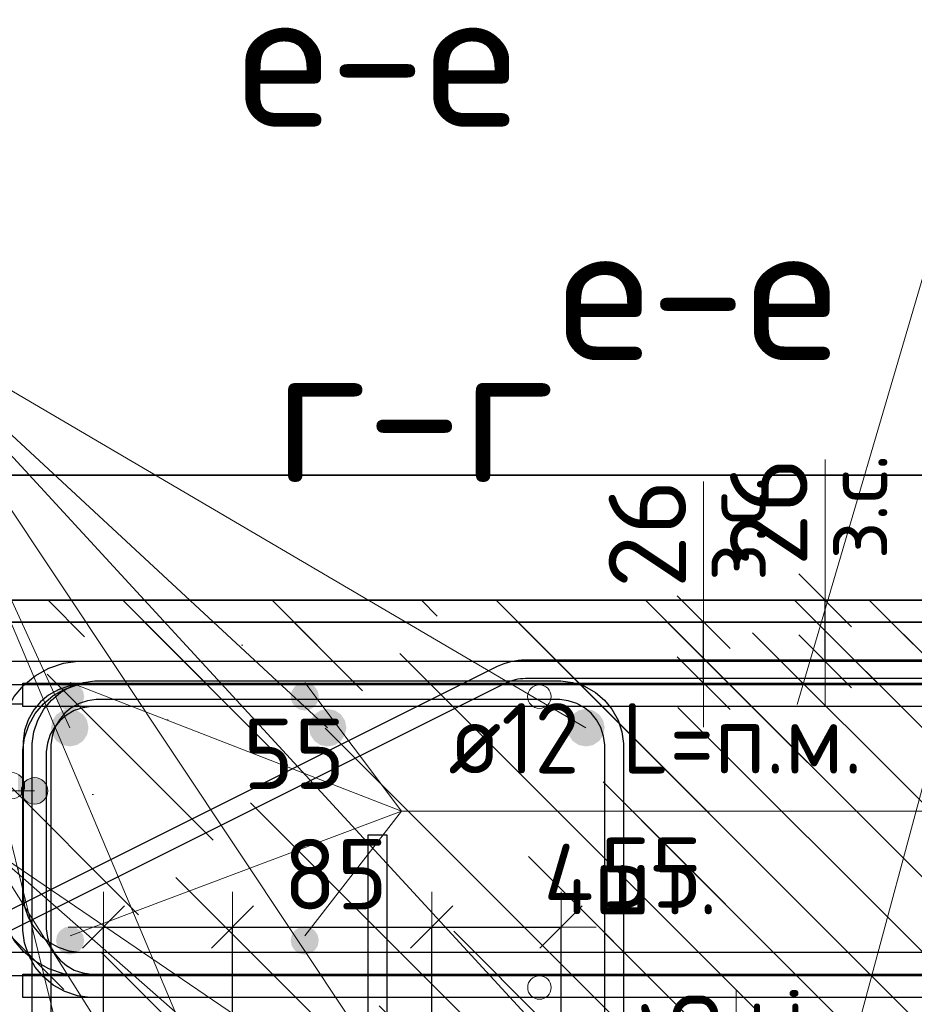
# Model space of a CAD drawing. Header units: metres. Extents: x -38 to 97, y -15 to 21.
# Tile 68 of 216: x 72.164 to 72.546, y 3.446 to 3.866. Entities that reach past the tile are written whole.
import ezdxf

# ---------------------------------------------------------------- set-up
doc = ezdxf.new("R2010")
doc.units = ezdxf.units.M
doc.header["$PDMODE"] = 65
for name, color, linetype, lineweight in [('XR$3$Арм. стержнями верхней зоны', 180, 'Continuous', 35), ('XR$3$Арм. стержнями нижней зоны', 180, 'Continuous', 35), ('XR$3$Арм.стержн. Арматура края', 96, 'Continuous', 35), ('XR$3$Арм.стержн. Доп. арматура', 180, 'Continuous', 35), ('XR$3$Размерная линия_ общее', 7, 'Continuous', 13), ('XR$4$Арм.стержн. Доп. арматура', 180, 'Continuous', 35), ('XR$4$ВК__отв в полу 1-2 эт', 220, 'Continuous', 25), ('XR$4$Размерная линия (1)', 7, 'Continuous', 13), ('XR$4$Размерная линия_ общее', 7, 'Continuous', 13), ('XR$6$Арм. стержнями верхней зоны', 180, 'Continuous', 35), ('XR$6$Арм. стержнями нижней зоны', 180, 'Continuous', 35), ('XR$6$Арм.стержн. Арматура края', 96, 'Continuous', 35), ('XR$6$Арм.стержн. Хомут', 240, 'Continuous', 35), ('XR$6$Арм.стержн.горизонт. 1', 180, 'Continuous', 35), ('XR$6$ВК__отв в полу 1-2 эт', 220, 'Continuous', 25), ('XR$6$Размерная линия (1)', 7, 'Continuous', 13), ('XR$6$Размерная линия_ общее', 7, 'Continuous', 13)]:
    doc.layers.add(name, color=color, linetype=linetype, lineweight=lineweight)
doc.styles.add('ISOCPEUR', font='txt')
doc.dimstyles.new('DIMSTYLE_11', dxfattribs={"dimtxt": 0.033, "dimasz": 0.0375, "dimexe": 0, "dimexo": 0, "dimgap": 0.0165, "dimtad": 2, "dimdec": 0, "dimlfac": 1000, "dimrnd": 1, "dimzin": 12, "dimdsep": 46, "dimtxsty": 'ISOCPEUR', "dimblk1": 'ALL_ML_STRICH', "dimblk2": 'ALL_ML_STRICH', "dimsah": 1, "dimcen": 0, "dimclrd": 7, "dimclre": 256, "dimclrt": 7, "dimadec": 0, "dimazin": 0, "dimtfac": 1, "dimtdec": 0, "dimtix": 1, "dimtmove": 2, "dimatfit": 3, "dimfxl": 0, "dimtvp": 1.2, "dimtzin": 0, "dimlwd": 0, "dimlwe": -3, "dimarcsym": 0})
doc.dimstyles.new('DIMSTYLE_14', dxfattribs={"dimtxt": 0.03, "dimasz": 0.03, "dimexe": 0, "dimexo": 0, "dimgap": 0.015, "dimtad": 2, "dimdec": 0, "dimlfac": 1000, "dimrnd": 1, "dimzin": 12, "dimdsep": 46, "dimtxsty": 'ISOCPEUR', "dimblk1": 'ALL_ML_STRICH', "dimblk2": 'ALL_ML_STRICH', "dimsah": 1, "dimcen": 0, "dimclrd": 7, "dimclre": 256, "dimclrt": 7, "dimadec": 0, "dimazin": 0, "dimtfac": 1, "dimtdec": 0, "dimtix": 1, "dimtmove": 2, "dimatfit": 3, "dimfxl": 0, "dimtvp": 1.2, "dimtzin": 0, "dimlwd": 0, "dimlwe": -3, "dimarcsym": 0})
doc.dimstyles.new('DIMSTYLE_23', dxfattribs={"dimtxt": 0.03, "dimasz": 0.03, "dimexe": 0, "dimexo": 0, "dimgap": 0.015, "dimtad": 2, "dimdec": 0, "dimlfac": 1000, "dimrnd": 5, "dimzin": 12, "dimdsep": 46, "dimtxsty": 'ISOCPEUR', "dimblk1": 'ALL_ML_STRICH', "dimblk2": 'ALL_ML_STRICH', "dimsah": 1, "dimcen": 0, "dimclrd": 7, "dimclre": 256, "dimclrt": 7, "dimadec": 0, "dimazin": 0, "dimtfac": 1, "dimtdec": 0, "dimtix": 1, "dimtmove": 2, "dimatfit": 3, "dimfxl": 0, "dimtvp": 1.2, "dimtzin": 0, "dimlwd": 0, "dimlwe": -3, "dimarcsym": 0})
doc.dimstyles.new('DIMSTYLE_24', dxfattribs={"dimtxt": 0.03, "dimasz": 0.03, "dimexe": 0, "dimexo": 0, "dimgap": 0.015, "dimtad": 2, "dimdec": 0, "dimlfac": 1000, "dimrnd": 5, "dimzin": 12, "dimdsep": 46, "dimtxsty": 'ISOCPEUR', "dimblk1": 'ALL_ML_STRICH', "dimblk2": 'ALL_ML_STRICH', "dimsah": 1, "dimcen": 0, "dimclrd": 7, "dimclre": 256, "dimclrt": 7, "dimadec": 0, "dimazin": 0, "dimtfac": 1, "dimtdec": 0, "dimtix": 1, "dimtmove": 2, "dimatfit": 3, "dimfxl": 0, "dimtzin": 0, "dimlwd": 0, "dimlwe": -3, "dimarcsym": 0})
pattern_1 = [(135, (0, 0), (-0.031819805, -0.031819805), [0.4, -0.05, 0, -0.05]), (135, (-0.01591, -0.01591), (-0.031819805, -0.031819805), [0.8, -0.1, 0.1, -0.1])]

# ---------------------------------------------------------------- blocks, each defined once
blk = doc.blocks.new('ALL_ML_STRICH')
at = {"color": 0, "linetype": 'ByBlock', "lineweight": -2}
for p, q in [((0, -0.5), (0, 0.5)), ((-0.3, -0.3), (0.3, 0.3)), ((-1, 0), (0.5, 0))]:
    blk.add_line(p, q, dxfattribs=at)
blk = doc.blocks.new('*D164')
at = {"layer": 'DEFPOINTS', "color": 7, "linetype": 'Continuous', "lineweight": 13, "transparency": 33554687}
for p in [(72.4677, 3.61831), (72.4677, 3.59231), (72.50769, 3.59231)]:
    blk.add_point(p, dxfattribs=at)
at = {"layer": 'XR$3$Размерная линия_ общее', "color": 253, "linetype": 'Continuous', "lineweight": -2, "true_color": 0xa0a0a0, "transparency": 33554687}
for p, q in [((72.4877, 3.61831), (72.50769, 3.61831)), ((72.4877, 3.59231), (72.50769, 3.59231))]:
    blk.add_line(p, q, dxfattribs=at)
at = {"layer": 'XR$3$Размерная линия_ общее', "color": 7, "linetype": 'Continuous', "lineweight": -2, "transparency": 33554687}
blk.add_line((72.50769, 3.59231), (72.50769, 3.61831), dxfattribs=at)
at = {"layer": 'XR$3$Размерная линия_ общее', "color": 7, "linetype": 'Continuous', "lineweight": 13, "transparency": 33554687, "xscale": 0.0375, "yscale": 0.0375, "zscale": 0.0375}
for p, rotation in [((72.50769, 3.61831), 90), ((72.50769, 3.59231), 270)]:
    blk.add_blockref('ALL_ML_STRICH', p, dxfattribs=dict(at, rotation=rotation))
at = {"layer": 'XR$3$Размерная линия_ общее', "color": 7, "linetype": 'Continuous', "lineweight": 13, "transparency": 33554687, "insert": (72.50722, 3.63567), "char_height": 0.027, "width": 0.00135, "attachment_point": 1, "rotation": 90, "line_spacing_factor": 0.60241, "style": 'ISOCPEUR'}
blk.add_mtext('з.с.', dxfattribs=at)
at = {"layer": 'XR$3$Размерная линия_ общее', "color": 7, "linetype": 'Continuous', "lineweight": 13, "transparency": 33554687, "insert": (72.48369, 3.65603), "char_height": 0.033, "width": 0.066, "attachment_point": 5, "rotation": 90, "style": 'ISOCPEUR'}
blk.add_mtext('\\A1;{26}', dxfattribs=at)
blk = doc.blocks.new('*D338')
at = {"layer": 'DEFPOINTS', "color": 7, "linetype": 'Continuous', "lineweight": 13, "transparency": 33554687}
for p in [(72.20014, 3.47904), (72.20014, 3.39197), (72.25514, 3.35697)]:
    blk.add_point(p, dxfattribs=at)
at = {"layer": 'XR$4$Размерная линия (1)', "color": 9, "linetype": 'Continuous', "lineweight": -2, "true_color": 0xc7c7c7, "transparency": 33554687}
for p, q in [((72.20014, 3.41197), (72.20014, 3.47904)), ((72.25514, 3.37697), (72.25514, 3.47904))]:
    blk.add_line(p, q, dxfattribs=at)
at = {"layer": 'XR$4$Размерная линия (1)', "color": 7, "linetype": 'Continuous', "lineweight": -2, "transparency": 33554687}
blk.add_line((72.20014, 3.47904), (72.25514, 3.47904), dxfattribs=at)
at = {"layer": 'XR$4$Размерная линия (1)', "color": 7, "linetype": 'Continuous', "lineweight": 13, "transparency": 33554687, "xscale": 0.03, "yscale": 0.03, "zscale": 0.03, "rotation": 180}
blk.add_blockref('ALL_ML_STRICH', (72.20014, 3.47904), dxfattribs=at)
at = {"layer": 'XR$4$Размерная линия (1)', "color": 7, "linetype": 'Continuous', "lineweight": 13, "transparency": 33554687, "xscale": 0.03, "yscale": 0.03, "zscale": 0.03}
blk.add_blockref('ALL_ML_STRICH', (72.25514, 3.47904), dxfattribs=at)
at = {"layer": 'XR$4$Размерная линия (1)', "color": 7, "linetype": 'Continuous', "lineweight": 13, "transparency": 33554687, "insert": (72.28141, 3.55291), "char_height": 0.03, "width": 0.06, "attachment_point": 5, "style": 'ISOCPEUR'}
blk.add_mtext('\\A1;{55}', dxfattribs=at)
blk = doc.blocks.new('*D339')
at = {"layer": 'DEFPOINTS', "color": 7, "linetype": 'Continuous', "lineweight": 13, "transparency": 33554687}
for p in [(72.25514, 3.47904), (72.25514, 3.35697), (72.34006, 3.35697)]:
    blk.add_point(p, dxfattribs=at)
at = {"layer": 'XR$4$Размерная линия (1)', "color": 9, "linetype": 'Continuous', "lineweight": -2, "true_color": 0xc7c7c7, "transparency": 33554687}
for p, q in [((72.25514, 3.37697), (72.25514, 3.47904)), ((72.34006, 3.37697), (72.34006, 3.47904))]:
    blk.add_line(p, q, dxfattribs=at)
at = {"layer": 'XR$4$Размерная линия (1)', "color": 7, "linetype": 'Continuous', "lineweight": -2, "transparency": 33554687}
blk.add_line((72.25514, 3.47904), (72.34006, 3.47904), dxfattribs=at)
at = {"layer": 'XR$4$Размерная линия (1)', "color": 7, "linetype": 'Continuous', "lineweight": 13, "transparency": 33554687, "xscale": 0.03, "yscale": 0.03, "zscale": 0.03, "rotation": 180}
blk.add_blockref('ALL_ML_STRICH', (72.25514, 3.47904), dxfattribs=at)
at = {"layer": 'XR$4$Размерная линия (1)', "color": 7, "linetype": 'Continuous', "lineweight": 13, "transparency": 33554687, "xscale": 0.03, "yscale": 0.03, "zscale": 0.03}
blk.add_blockref('ALL_ML_STRICH', (72.34006, 3.47904), dxfattribs=at)
at = {"layer": 'XR$4$Размерная линия (1)', "color": 7, "linetype": 'Continuous', "lineweight": 13, "transparency": 33554687, "insert": (72.2991, 3.50154), "char_height": 0.03, "width": 0.06, "attachment_point": 5, "style": 'ISOCPEUR'}
blk.add_mtext('\\A1;{85}', dxfattribs=at)
blk = doc.blocks.new('*D340')
at = {"layer": 'DEFPOINTS', "color": 7, "linetype": 'Continuous', "lineweight": 13, "transparency": 33554687}
for p in [(72.34006, 3.47904), (72.34006, 3.35697), (72.39514, 3.35697)]:
    blk.add_point(p, dxfattribs=at)
at = {"layer": 'XR$4$Размерная линия (1)', "color": 9, "linetype": 'Continuous', "lineweight": -2, "true_color": 0xc7c7c7, "transparency": 33554687}
for p, q in [((72.34006, 3.37697), (72.34006, 3.47904)), ((72.39514, 3.37697), (72.39514, 3.47904))]:
    blk.add_line(p, q, dxfattribs=at)
at = {"layer": 'XR$4$Размерная линия (1)', "color": 7, "linetype": 'Continuous', "lineweight": -2, "transparency": 33554687}
blk.add_line((72.34006, 3.47904), (72.39514, 3.47904), dxfattribs=at)
at = {"layer": 'XR$4$Размерная линия (1)', "color": 7, "linetype": 'Continuous', "lineweight": 13, "transparency": 33554687, "xscale": 0.03, "yscale": 0.03, "zscale": 0.03, "rotation": 180}
blk.add_blockref('ALL_ML_STRICH', (72.34006, 3.47904), dxfattribs=at)
at = {"layer": 'XR$4$Размерная линия (1)', "color": 7, "linetype": 'Continuous', "lineweight": 13, "transparency": 33554687, "xscale": 0.03, "yscale": 0.03, "zscale": 0.03}
blk.add_blockref('ALL_ML_STRICH', (72.39514, 3.47904), dxfattribs=at)
at = {"layer": 'XR$4$Размерная линия (1)', "color": 7, "linetype": 'Continuous', "lineweight": 13, "transparency": 33554687, "insert": (72.43366, 3.50224), "char_height": 0.03, "width": 0.06, "attachment_point": 5, "style": 'ISOCPEUR'}
blk.add_mtext('\\A1;{55}', dxfattribs=at)
blk = doc.blocks.new('*D504')
at = {"layer": 'DEFPOINTS', "color": 7, "linetype": 'Continuous', "lineweight": 13, "transparency": 33554687}
for p in [(72.42983, 3.39197), (72.42983, 3.36597), (72.46982, 3.36597)]:
    blk.add_point(p, dxfattribs=at)
at = {"layer": 'XR$4$Размерная линия_ общее', "color": 253, "linetype": 'Continuous', "lineweight": -2, "true_color": 0xa0a0a0, "transparency": 33554687}
for p, q in [((72.44983, 3.39197), (72.46982, 3.39197)), ((72.44983, 3.36597), (72.46982, 3.36597))]:
    blk.add_line(p, q, dxfattribs=at)
at = {"layer": 'XR$4$Размерная линия_ общее', "color": 7, "linetype": 'Continuous', "lineweight": -2, "transparency": 33554687}
blk.add_line((72.46982, 3.36597), (72.46982, 3.39197), dxfattribs=at)
at = {"layer": 'XR$4$Размерная линия_ общее', "color": 7, "linetype": 'Continuous', "lineweight": 13, "transparency": 33554687, "xscale": 0.0375, "yscale": 0.0375, "zscale": 0.0375}
for p, rotation in [((72.46982, 3.39197), 90), ((72.46982, 3.36597), 270)]:
    blk.add_blockref('ALL_ML_STRICH', p, dxfattribs=dict(at, rotation=rotation))
at = {"layer": 'XR$4$Размерная линия_ общее', "color": 7, "linetype": 'Continuous', "lineweight": 13, "transparency": 33554687, "insert": (72.46936, 3.40933), "char_height": 0.027, "width": 0.00135, "attachment_point": 1, "rotation": 90, "line_spacing_factor": 0.60241, "style": 'ISOCPEUR'}
blk.add_mtext('з.с.', dxfattribs=at)
at = {"layer": 'XR$4$Размерная линия_ общее', "color": 7, "linetype": 'Continuous', "lineweight": 13, "transparency": 33554687, "insert": (72.44582, 3.4297), "char_height": 0.033, "width": 0.066, "attachment_point": 5, "rotation": 90, "style": 'ISOCPEUR'}
blk.add_mtext('\\A1;{26}', dxfattribs=at)
blk = doc.blocks.new('*D571')
at = {"layer": 'DEFPOINTS', "color": 7, "linetype": 'Continuous', "lineweight": 13, "transparency": 33554687}
for p in [(72.20014, 3.39197), (72.15483, 3.34697), (72.2401, 3.34697)]:
    blk.add_point(p, dxfattribs=at)
at = {"layer": 'XR$4$Размерная линия (1)', "color": 9, "linetype": 'Continuous', "lineweight": -2, "true_color": 0xc7c7c7, "transparency": 33554687}
for p, q in [((72.18014, 3.39197), (72.15483, 3.39197)), ((72.2201, 3.34697), (72.15483, 3.34697))]:
    blk.add_line(p, q, dxfattribs=at)
at = {"layer": 'XR$4$Размерная линия (1)', "color": 7, "linetype": 'Continuous', "lineweight": -2, "transparency": 33554687}
blk.add_line((72.15483, 3.34697), (72.15483, 3.39197), dxfattribs=at)
at = {"layer": 'XR$4$Размерная линия (1)', "color": 7, "linetype": 'Continuous', "lineweight": 13, "transparency": 33554687, "xscale": 0.03, "yscale": 0.03, "zscale": 0.03}
for p, rotation in [((72.15483, 3.39197), 90), ((72.15483, 3.34697), 270)]:
    blk.add_blockref('ALL_ML_STRICH', p, dxfattribs=dict(at, rotation=rotation))
at = {"layer": 'XR$4$Размерная линия (1)', "color": 7, "linetype": 'Continuous', "lineweight": 13, "transparency": 33554687, "insert": (72.13243, 3.43426), "char_height": 0.03, "width": 0.06, "attachment_point": 5, "rotation": 90, "style": 'ISOCPEUR'}
blk.add_mtext('\\A1;{45}', dxfattribs=at)
blk = doc.blocks.new('*D987')
at = {"layer": 'DEFPOINTS', "color": 7, "linetype": 'Continuous', "lineweight": 13, "transparency": 33554687}
for p in [(72.41595, 3.609), (72.41595, 3.583), (72.45594, 3.583)]:
    blk.add_point(p, dxfattribs=at)
at = {"layer": 'XR$6$Размерная линия_ общее', "color": 253, "linetype": 'Continuous', "lineweight": -2, "true_color": 0xa0a0a0, "transparency": 33554687}
for p, q in [((72.43595, 3.609), (72.45594, 3.609)), ((72.43595, 3.583), (72.45594, 3.583))]:
    blk.add_line(p, q, dxfattribs=at)
at = {"layer": 'XR$6$Размерная линия_ общее', "color": 7, "linetype": 'Continuous', "lineweight": -2, "transparency": 33554687}
blk.add_line((72.45594, 3.583), (72.45594, 3.609), dxfattribs=at)
at = {"layer": 'XR$6$Размерная линия_ общее', "color": 7, "linetype": 'Continuous', "lineweight": 13, "transparency": 33554687, "xscale": 0.0375, "yscale": 0.0375, "zscale": 0.0375}
for p, rotation in [((72.45594, 3.609), 90), ((72.45594, 3.583), 270)]:
    blk.add_blockref('ALL_ML_STRICH', p, dxfattribs=dict(at, rotation=rotation))
at = {"layer": 'XR$6$Размерная линия_ общее', "color": 7, "linetype": 'Continuous', "lineweight": 13, "transparency": 33554687, "insert": (72.45547, 3.62636), "char_height": 0.027, "width": 0.00135, "attachment_point": 1, "rotation": 90, "line_spacing_factor": 0.60241, "style": 'ISOCPEUR'}
blk.add_mtext('з.с.', dxfattribs=at)
at = {"layer": 'XR$6$Размерная линия_ общее', "color": 7, "linetype": 'Continuous', "lineweight": 13, "transparency": 33554687, "insert": (72.43194, 3.64672), "char_height": 0.033, "width": 0.066, "attachment_point": 5, "rotation": 90, "style": 'ISOCPEUR'}
blk.add_mtext('\\A1;{26}', dxfattribs=at)
blk = doc.blocks.new('*D1000')
at = {"layer": 'DEFPOINTS', "color": 7, "linetype": 'Continuous', "lineweight": 13, "transparency": 33554687}
for p in [(72.18569, 3.574), (72.09793, 3.414), (72.18565, 3.414)]:
    blk.add_point(p, dxfattribs=at)
at = {"layer": 'XR$6$Размерная линия (1)', "color": 9, "linetype": 'Continuous', "lineweight": -2, "true_color": 0xc7c7c7, "transparency": 33554687}
for p, q in [((72.16569, 3.574), (72.09793, 3.574)), ((72.16565, 3.414), (72.09793, 3.414))]:
    blk.add_line(p, q, dxfattribs=at)
at = {"layer": 'XR$6$Размерная линия (1)', "color": 7, "linetype": 'Continuous', "lineweight": -2, "transparency": 33554687}
blk.add_line((72.09793, 3.414), (72.09793, 3.574), dxfattribs=at)
at = {"layer": 'XR$6$Размерная линия (1)', "color": 7, "linetype": 'Continuous', "lineweight": 13, "transparency": 33554687, "xscale": 0.03, "yscale": 0.03, "zscale": 0.03}
for p, rotation in [((72.09793, 3.574), 90), ((72.09793, 3.414), 270)]:
    blk.add_blockref('ALL_ML_STRICH', p, dxfattribs=dict(at, rotation=rotation))
at = {"layer": 'XR$6$Размерная линия (1)', "color": 7, "linetype": 'Continuous', "lineweight": 13, "transparency": 33554687, "insert": (72.07543, 3.4985), "char_height": 0.03, "width": 0.09, "attachment_point": 5, "rotation": 90, "style": 'ISOCPEUR'}
blk.add_mtext('\\A1;{160}', dxfattribs=at)
blk = doc.blocks.new('*D1001')
at = {"layer": 'DEFPOINTS', "color": 7, "linetype": 'Continuous', "lineweight": 13, "transparency": 33554687}
for p in [(72.14573, 3.609), (72.09793, 3.574), (72.18569, 3.574)]:
    blk.add_point(p, dxfattribs=at)
at = {"layer": 'XR$6$Размерная линия (1)', "color": 9, "linetype": 'Continuous', "lineweight": -2, "true_color": 0xc7c7c7, "transparency": 33554687}
for p, q in [((72.12573, 3.609), (72.09793, 3.609)), ((72.16569, 3.574), (72.09793, 3.574))]:
    blk.add_line(p, q, dxfattribs=at)
at = {"layer": 'XR$6$Размерная линия (1)', "color": 7, "linetype": 'Continuous', "lineweight": -2, "transparency": 33554687}
blk.add_line((72.09793, 3.574), (72.09793, 3.609), dxfattribs=at)
at = {"layer": 'XR$6$Размерная линия (1)', "color": 7, "linetype": 'Continuous', "lineweight": 13, "transparency": 33554687, "xscale": 0.03, "yscale": 0.03, "zscale": 0.03}
for p, rotation in [((72.09793, 3.609), 90), ((72.09793, 3.574), 270)]:
    blk.add_blockref('ALL_ML_STRICH', p, dxfattribs=dict(at, rotation=rotation))
at = {"layer": 'XR$6$Размерная линия (1)', "color": 7, "linetype": 'Continuous', "lineweight": 13, "transparency": 33554687, "insert": (72.07519, 3.64473), "char_height": 0.03, "width": 0.06, "attachment_point": 5, "rotation": 90, "style": 'ISOCPEUR'}
blk.add_mtext('\\A1;{35}', dxfattribs=at)

msp = doc.modelspace()

# ---------------------------------------------------------------- hatches: boundary and pattern name
at = {"linetype": 'Continuous', "lineweight": 13, "transparency": 33554687}
h = msp.add_hatch(dxfattribs=at)
h.set_pattern_fill('__________540', scale=0.015, style=0, pattern_type=2)
h.set_pattern_definition(pattern_1)
h.paths.add_polyline_path([(72.34592, 3.61831), (72.12592, 3.61831), (72.12592, 3.49831), (72.04592, 3.45831), (72.04592, 3.25831), (72.34592, 3.25831)], flags=0)
at = {"linetype": 'Continuous', "lineweight": 25, "transparency": 33554687}
h = msp.add_hatch(dxfattribs=at)
h.set_pattern_fill('__________540', scale=0.015, style=0, pattern_type=2)
h.set_pattern_definition(pattern_1)
h.paths.add_polyline_path([(72.34592, 3.61831), (72.34592, 3.41831), (72.71957, 3.41831), (72.71957, 3.61831)], flags=0)
at = {"linetype": 'Continuous', "lineweight": 13, "transparency": 33554687}
h = msp.add_hatch(dxfattribs=at)
h.set_pattern_fill('__________540', scale=0.015, style=0, pattern_type=2)
h.set_pattern_definition(pattern_1)
h.paths.add_polyline_path([(72.44581, 3.609), (72.14581, 3.609), (72.14581, 3.249), (72.44581, 3.249)], flags=0)
h = msp.add_hatch(dxfattribs=at)
h.set_pattern_fill('__________540', scale=0.015, style=0, pattern_type=2)
h.set_pattern_definition(pattern_1)
h.paths.add_polyline_path([(72.44581, 3.609), (72.44581, 3.409), (72.62641, 3.409), (72.62641, 3.609)], flags=0)
at = {"layer": 'XR$3$Арм.стержн. Арматура края', "linetype": 'Continuous', "lineweight": 13, "transparency": 33554687}
for points in [[(72.16373, 3.54413), (72.16373, 3.53445), (72.16575, 3.53648)], [(72.16373, 3.54413), (72.16575, 3.53648), (72.16575, 3.5421)], [(72.16575, 3.5421), (72.16575, 3.53648), (72.16654, 3.53929)]]:
    msp.add_hatch(color=7, dxfattribs=at).paths.add_polyline_path(points)
at = {"layer": 'XR$3$Арм.стержн. Доп. арматура', "linetype": 'Continuous', "lineweight": 50, "transparency": 33554687}
for points in [[(72.19192, 3.57731), (72.19146, 3.5796), (72.19016, 3.58155), (72.18821, 3.58285), (72.18592, 3.58331), (72.18362, 3.58285), (72.18167, 3.58155), (72.18037, 3.5796), (72.17992, 3.57731), (72.18037, 3.57501), (72.18167, 3.57306), (72.18362, 3.57176), (72.18592, 3.57131), (72.18821, 3.57176), (72.19016, 3.57306), (72.19146, 3.57501)], [(72.29192, 3.57731), (72.29146, 3.5796), (72.29016, 3.58155), (72.28821, 3.58285), (72.28592, 3.58331), (72.28362, 3.58285), (72.28167, 3.58155), (72.28037, 3.5796), (72.27992, 3.57731), (72.28037, 3.57501), (72.28167, 3.57306), (72.28362, 3.57176), (72.28592, 3.57131), (72.28821, 3.57176), (72.29016, 3.57306), (72.29146, 3.57501)], [(72.19192, 3.47331), (72.19146, 3.4756), (72.19016, 3.47755), (72.18821, 3.47885), (72.18592, 3.47931), (72.18362, 3.47885), (72.18167, 3.47755), (72.18037, 3.4756), (72.17992, 3.47331), (72.18037, 3.47101), (72.18167, 3.46906), (72.18362, 3.46776), (72.18592, 3.46731), (72.18821, 3.46776), (72.19016, 3.46906), (72.19146, 3.47101)], [(72.29192, 3.47331), (72.29146, 3.4756), (72.29016, 3.47755), (72.28821, 3.47885), (72.28592, 3.47931), (72.28362, 3.47885), (72.28167, 3.47755), (72.28037, 3.4756), (72.27992, 3.47331), (72.28037, 3.47101), (72.28167, 3.46906), (72.28362, 3.46776), (72.28592, 3.46731), (72.28821, 3.46776), (72.29016, 3.46906), (72.29146, 3.47101)]]:
    msp.add_hatch(color=34, dxfattribs=at).paths.add_polyline_path(points)
at = {"layer": 'XR$6$Арм.стержн. Арматура края', "linetype": 'Continuous', "lineweight": 13, "transparency": 33554687}
for points in [[(72.16796, 3.54192), (72.17077, 3.53145), (72.17077, 3.5427)], [(72.17077, 3.5427), (72.17077, 3.53145), (72.17358, 3.53224)], [(72.17077, 3.5427), (72.17358, 3.53224), (72.17358, 3.54192)], [(72.16593, 3.53427), (72.16593, 3.53989), (72.16514, 3.53708)], [(72.16593, 3.53989), (72.16796, 3.53224), (72.16796, 3.54192)], [(72.16593, 3.53989), (72.16593, 3.53427), (72.16796, 3.53224)], [(72.16796, 3.54192), (72.16796, 3.53224), (72.17077, 3.53145)], [(72.17358, 3.54192), (72.17358, 3.53224), (72.17561, 3.53427)], [(72.17358, 3.54192), (72.17561, 3.53427), (72.17561, 3.53989)], [(72.17561, 3.53989), (72.17561, 3.53427), (72.17639, 3.53708)]]:
    msp.add_hatch(color=7, dxfattribs=at).paths.add_polyline_path(points)
at = {"layer": 'XR$6$Арм.стержн.горизонт. 1', "linetype": 'Continuous', "lineweight": 50, "transparency": 33554687}
for points in [[(72.19377, 3.564), (72.19316, 3.56706), (72.19142, 3.56966), (72.18883, 3.57139), (72.18577, 3.572), (72.18271, 3.57139), (72.18011, 3.56966), (72.17838, 3.56706), (72.17777, 3.564), (72.17838, 3.56094), (72.18011, 3.55834), (72.18271, 3.55661), (72.18577, 3.556), (72.18883, 3.55661), (72.19142, 3.55834), (72.19316, 3.56094)], [(72.30369, 3.564), (72.30308, 3.56706), (72.30135, 3.56966), (72.29875, 3.57139), (72.29569, 3.572), (72.29263, 3.57139), (72.29003, 3.56966), (72.2883, 3.56706), (72.28769, 3.564), (72.2883, 3.56094), (72.29003, 3.55834), (72.29263, 3.55661), (72.29569, 3.556), (72.29875, 3.55661), (72.30135, 3.55834), (72.30308, 3.56094)], [(72.41377, 3.564), (72.41316, 3.56706), (72.41142, 3.56966), (72.40883, 3.57139), (72.40577, 3.572), (72.40271, 3.57139), (72.40011, 3.56966), (72.39838, 3.56706), (72.39777, 3.564), (72.39838, 3.56094), (72.40011, 3.55834), (72.40271, 3.55661), (72.40577, 3.556), (72.40883, 3.55661), (72.41142, 3.55834), (72.41316, 3.56094)]]:
    msp.add_hatch(color=7, dxfattribs=at).paths.add_polyline_path(points)

# ---------------------------------------------------------------- linework, layer by layer
at = {"color": 7, "linetype": 'Continuous', "lineweight": 13, "transparency": 33554687}
for p, q in [((72.50769, 3.61831), (72.50769, 3.67831)), ((72.45594, 3.609), (72.45594, 3.669)), ((72.46982, 3.39197), (72.46982, 3.45197))]:
    msp.add_line(p, q, dxfattribs=at)
at = {"color": 7, "linetype": 'Continuous', "lineweight": 35, "transparency": 33554687}
for p, q in [((67.91979, 3.67171), (86.41979, 3.67171)), ((72.34592, 3.61831), (72.12592, 3.61831)), ((72.71957, 3.61831), (72.34592, 3.61831)), ((72.44581, 3.609), (72.14581, 3.609)), ((72.62641, 3.609), (72.44581, 3.609))]:
    msp.add_line(p, q, dxfattribs=at)
at = {"color": 7, "linetype": 'Continuous', "lineweight": 13, "transparency": 33554687}
for centre in [(72.38592, 3.57726), (72.38595, 3.45326)]:
    msp.add_circle(centre, 0.005, dxfattribs=at)
at = {"layer": 'XR$3$Арм. стержнями верхней зоны', "color": 4, "linetype": 'Continuous', "lineweight": 25, "transparency": 33554687}
msp.add_lwpolyline([(72.14592, 3.59231), (72.72457, 3.59231), (72.72457, 3.58231), (72.14592, 3.58231), (72.14592, 3.59231)], dxfattribs=at)
at = {"layer": 'XR$3$Арм. стержнями нижней зоны', "color": 4, "linetype": 'Continuous', "lineweight": 25, "transparency": 33554687}
msp.add_lwpolyline([(72.14592, 3.46831), (72.72457, 3.46831), (72.72457, 3.45831), (72.14592, 3.45831), (72.14592, 3.46831)], dxfattribs=at)
at = {"layer": 'XR$3$Арм.стержн. Арматура края', "color": 7, "linetype": 'Continuous', "lineweight": 13, "transparency": 33554687}
msp.add_line((72.16654, 3.53929), (72.16654, 3.53929), dxfattribs=at)
at = {"layer": 'XR$3$Арм.стержн. Арматура края', "color": 40, "linetype": 'Continuous', "lineweight": 25, "transparency": 33554687}
for points in [[(72.07971, 3.4448), (72.08258, 3.44716), (72.08557, 3.44904), (72.36809, 3.59017), (72.36945, 3.59078), (72.37088, 3.59133), (72.37234, 3.59181), (72.37382, 3.5922), (72.37531, 3.59251), (72.37683, 3.59274), (72.37836, 3.59288), (72.37985, 3.59294), (72.72357, 3.59294)], [(72.72357, 3.58494), (72.38002, 3.58494), (72.3789, 3.5849), (72.37781, 3.58479), (72.37672, 3.58463), (72.37566, 3.58441), (72.3746, 3.58413), (72.37356, 3.58379), (72.37253, 3.58339), (72.37151, 3.58294), (72.0895, 3.44206)], [(72.31292, 3.31054), (72.31292, 3.51831), (72.32092, 3.51831)], [(72.32092, 3.51831), (72.32092, 3.30998)]]:
    msp.add_lwpolyline(points, dxfattribs=at)
at = {"layer": 'XR$3$Арм.стержн. Арматура края', "color": 4, "linetype": 'Continuous', "lineweight": 25, "transparency": 33554687}
for points in [[(72.65592, 3.45831), (72.18926, 3.45831), (72.18316, 3.45916), (72.17681, 3.46125), (72.17097, 3.46452), (72.16615, 3.46854), (72.16213, 3.47336), (72.15886, 3.4792), (72.15676, 3.48555), (72.15592, 3.49165), (72.15592, 3.55896), (72.15676, 3.56506), (72.15886, 3.57141), (72.16213, 3.57726), (72.16615, 3.58207), (72.17097, 3.58609), (72.17681, 3.58936), (72.18316, 3.59146), (72.18926, 3.59231), (72.65592, 3.59231)], [(72.65592, 3.58231), (72.18995, 3.58231), (72.18543, 3.58168), (72.18086, 3.58017), (72.17666, 3.57782), (72.17325, 3.57497), (72.1704, 3.57156), (72.16805, 3.56737), (72.16654, 3.56279), (72.16592, 3.55827), (72.16592, 3.49235), (72.16654, 3.48783), (72.16805, 3.48325), (72.1704, 3.47905), (72.17325, 3.47564), (72.17666, 3.47279), (72.18086, 3.47044), (72.18543, 3.46894), (72.18995, 3.46831), (72.65592, 3.46831)]]:
    msp.add_lwpolyline(points, dxfattribs=at)
at = {"layer": 'XR$3$Арм.стержн. Арматура края', "color": 7, "linetype": 'Continuous', "lineweight": 13, "transparency": 33554687}
msp.add_circle((72.16092, 3.53929), 0.00563, dxfattribs=at)
at = {"layer": 'XR$3$Арм.стержн. Доп. арматура', "color": 7, "linetype": 'Continuous', "lineweight": 13, "transparency": 33554687}
for q in [(72.18592, 3.58331), (72.28592, 3.58331), (72.18592, 3.47531), (72.28592, 3.47531), (72.55317, 3.52847)]:
    msp.add_line((72.32717, 3.52847), q, dxfattribs=at)
at = {"layer": 'XR$4$Арм.стержн. Доп. арматура', "color": 7, "linetype": 'Continuous', "lineweight": 13, "transparency": 33554687}
for q in [(72.25514, 3.34697), (72.39514, 3.34697), (72.34006, 3.34697)]:
    msp.add_line((72.15008, 3.51378), q, dxfattribs=at)
at = {"layer": 'XR$4$ВК__отв в полу 1-2 эт', "color": 7, "linetype": 'Continuous', "lineweight": 13, "transparency": 33554687}
msp.add_line((72.50014, 3.35692), (72.55439, 3.55752), dxfattribs=at)
at = {"layer": 'XR$6$Арм. стержнями верхней зоны', "color": 4, "linetype": 'Continuous', "lineweight": 25, "transparency": 33554687}
msp.add_lwpolyline([(72.16578, 3.583), (72.63141, 3.583), (72.63141, 3.573), (72.16578, 3.573), (72.16578, 3.583)], dxfattribs=at)
msp.add_lwpolyline([(72.16578, 3.583), (72.63141, 3.583), (72.63141, 3.573), (72.16578, 3.573), (72.16578, 3.583)], dxfattribs=at)
at = {"layer": 'XR$6$Арм. стержнями нижней зоны', "color": 4, "linetype": 'Continuous', "lineweight": 25, "transparency": 33554687}
msp.add_lwpolyline([(72.16578, 3.459), (72.63141, 3.459), (72.63141, 3.449), (72.16578, 3.449), (72.16578, 3.459)], dxfattribs=at)
msp.add_lwpolyline([(72.16578, 3.459), (72.63141, 3.459), (72.63141, 3.449), (72.16578, 3.449), (72.16578, 3.459)], dxfattribs=at)
at = {"layer": 'XR$6$Арм.стержн. Арматура края', "color": 7, "linetype": 'Continuous', "lineweight": 13, "transparency": 33554687}
for p, q in [((72.17077, 3.5427), (72.17077, 3.5427)), ((71.94188, 3.53708), (72.17077, 3.53708)), ((72.16514, 3.53708), (72.16514, 3.53708)), ((72.17639, 3.53708), (72.17639, 3.53708)), ((72.17077, 3.53145), (72.17077, 3.53145))]:
    msp.add_line(p, q, dxfattribs=at)
at = {"layer": 'XR$6$Арм.стержн. Арматура края', "color": 4, "linetype": 'Continuous', "lineweight": 25, "transparency": 33554687}
for points in [[(72.63141, 3.449), (72.19433, 3.449), (72.18912, 3.44972), (72.18368, 3.45152), (72.17867, 3.45432), (72.17454, 3.45777), (72.17109, 3.4619), (72.16829, 3.46691), (72.16649, 3.47235), (72.16577, 3.47756), (72.16577, 3.55443), (72.16649, 3.55965), (72.16829, 3.56509), (72.17109, 3.5701), (72.17454, 3.57423), (72.17867, 3.57767), (72.18368, 3.58048), (72.18912, 3.58227), (72.19433, 3.583), (72.63141, 3.583)], [(72.63141, 3.449), (72.19433, 3.449), (72.18912, 3.44972), (72.18368, 3.45152), (72.17867, 3.45432), (72.17454, 3.45777), (72.17109, 3.4619), (72.16829, 3.46691), (72.16649, 3.47235), (72.16577, 3.47756), (72.16577, 3.55443), (72.16649, 3.55965), (72.16829, 3.56509), (72.17109, 3.5701), (72.17454, 3.57423), (72.17867, 3.57767), (72.18368, 3.58048), (72.18912, 3.58227), (72.19433, 3.583), (72.63141, 3.583)], [(72.63141, 3.573), (72.19502, 3.573), (72.19139, 3.57249), (72.18772, 3.57128), (72.18437, 3.5694), (72.18164, 3.56713), (72.17936, 3.5644), (72.17748, 3.56104), (72.17627, 3.55738), (72.17577, 3.55374), (72.17577, 3.47826), (72.17627, 3.47462), (72.17748, 3.47095), (72.17936, 3.4676), (72.18164, 3.46487), (72.18437, 3.46259), (72.18772, 3.46071), (72.19139, 3.4595), (72.19502, 3.459), (72.63141, 3.459)], [(72.63141, 3.573), (72.19502, 3.573), (72.19139, 3.57249), (72.18772, 3.57128), (72.18437, 3.5694), (72.18164, 3.56713), (72.17936, 3.5644), (72.17748, 3.56104), (72.17627, 3.55738), (72.17577, 3.55374), (72.17577, 3.47826), (72.17627, 3.47462), (72.17748, 3.47095), (72.17936, 3.4676), (72.18164, 3.46487), (72.18437, 3.46259), (72.18772, 3.46071), (72.19139, 3.4595), (72.19502, 3.459), (72.63141, 3.459)]]:
    msp.add_lwpolyline(points, dxfattribs=at)
at = {"layer": 'XR$6$Арм.стержн. Арматура края', "color": 7, "linetype": 'Continuous', "lineweight": 13, "transparency": 33554687}
msp.add_circle((72.17077, 3.53708), 0.00563, dxfattribs=at)
at = {"layer": 'XR$6$Арм.стержн. Хомут', "color": 40, "linetype": 'Continuous', "lineweight": 25, "transparency": 33554687}
for points in [[(72.16977, 3.29968), (72.16977, 3.55732), (72.17045, 3.5622), (72.17212, 3.56728), (72.17474, 3.57196), (72.17796, 3.57581), (72.18181, 3.57903), (72.18648, 3.58164), (72.19156, 3.58332), (72.19644, 3.584), (72.39513, 3.584), (72.40001, 3.58332), (72.40509, 3.58164), (72.40977, 3.57903), (72.41362, 3.57581), (72.41683, 3.57196), (72.41945, 3.56728), (72.42113, 3.5622), (72.42181, 3.55732), (72.42181, 3.29968)], [(72.16977, 3.29968), (72.16977, 3.55732), (72.17045, 3.5622), (72.17212, 3.56728), (72.17474, 3.57196), (72.17796, 3.57581), (72.18181, 3.57903), (72.18648, 3.58164), (72.19156, 3.58332), (72.19644, 3.584), (72.39513, 3.584), (72.40001, 3.58332), (72.40509, 3.58164), (72.40977, 3.57903), (72.41362, 3.57581), (72.41683, 3.57196), (72.41945, 3.56728), (72.42113, 3.5622), (72.42181, 3.55732), (72.42181, 3.29968)], [(72.41381, 3.30023), (72.41381, 3.55677), (72.4133, 3.56038), (72.41209, 3.56405), (72.41022, 3.5674), (72.40794, 3.57013), (72.40521, 3.57241), (72.40185, 3.57429), (72.39819, 3.5755), (72.39457, 3.576), (72.197, 3.576), (72.19338, 3.5755), (72.18972, 3.57429), (72.18637, 3.57241), (72.18364, 3.57013), (72.18136, 3.5674), (72.17948, 3.56405), (72.17827, 3.56038), (72.17777, 3.55677), (72.17777, 3.30023)], [(72.41381, 3.30023), (72.41381, 3.55677), (72.4133, 3.56038), (72.41209, 3.56405), (72.41022, 3.5674), (72.40794, 3.57013), (72.40521, 3.57241), (72.40185, 3.57429), (72.39819, 3.5755), (72.39457, 3.576), (72.197, 3.576), (72.19338, 3.5755), (72.18972, 3.57429), (72.18637, 3.57241), (72.18364, 3.57013), (72.18136, 3.5674), (72.17948, 3.56405), (72.17827, 3.56038), (72.17777, 3.55677), (72.17777, 3.30023)]]:
    msp.add_lwpolyline(points, dxfattribs=at)
at = {"layer": 'XR$6$Арм.стержн.горизонт. 1', "color": 7, "linetype": 'Continuous', "lineweight": 13, "transparency": 33554687}
for q in [(72.29569, 3.564), (72.18577, 3.564), (72.18573, 3.414), (72.40577, 3.564), (72.40581, 3.414), (72.40581, 3.289), (72.29573, 3.289)]:
    msp.add_line((72.1051, 3.74045), q, dxfattribs=at)
at = {"layer": 'XR$6$ВК__отв в полу 1-2 эт', "color": 7, "linetype": 'Continuous', "lineweight": 13, "transparency": 33554687}
msp.add_line((72.49581, 3.57395), (72.55629, 3.77994), dxfattribs=at)

# ---------------------------------------------------------------- texts
at = {"color": 7, "linetype": 'Continuous', "lineweight": 13, "transparency": 33554687, "char_height": 0.06, "width": 0.1533913, "style": 'ISOCPEUR'}
for s, insert, attachment_point in [('\\A1;{\\fISOCPEUR|i0|b0;\\H0.060000;\\W1.000000;\\C7;е-е}\\P', (72.37657, 3.8202), 9), ('\\A1;{\\fISOCPEUR|i0|b0;\\H0.060000;\\W1.000000;\\C7;е-е}\\P', (72.45349, 3.75068), 5), ('\\A1;{\\fISOCPEUR|i0|b0;\\H0.060000;\\W1.000000;\\C7;г-г}\\P', (72.3326, 3.69871), 5)]:
    msp.add_mtext(s, dxfattribs=dict(at, insert=insert, attachment_point=attachment_point))
at = {"layer": 'XR$3$Арм.стержн. Доп. арматура', "color": 7, "linetype": 'Continuous', "lineweight": 25, "transparency": 33554687, "char_height": 0.03, "attachment_point": 7, "style": 'ISOCPEUR'}
for s, insert, width in [('\\W0.94;ø12 L=п.м.', (72.34717, 3.54447), 0.1999831), ('\\W0.95;4шт. ', (72.38767, 3.48447), 0.1191576)]:
    msp.add_mtext(s, dxfattribs=dict(at, insert=insert, width=width))

# ---------------------------------------------------------------- dimensions: what is measured, and where the dimension line sits
at = {"layer": 'XR$3$Размерная линия_ общее', "color": 7, "linetype": 'Continuous', "lineweight": 13, "transparency": 33554687}
dim = msp.add_linear_dim(base=(72.50769, 3.61831), p1=(72.4877, 3.59231), p2=(72.4877, 3.61831), angle=90, text='<>\\Xз.с.', dimstyle='DIMSTYLE_11', override={"dimpost": '<>', "dimclrd": 7, "dimclre": 253, "dimclrt": 7, "dimlwd": 0, "dimlwe": 65533}, dxfattribs=at)
dim.commit()
dim.dimension.update_dxf_attribs({"geometry": '*D164', "text_midpoint": (72.48369, 3.65603), "dimtype": 160})
at = {"layer": 'XR$4$Размерная линия (1)', "color": 7, "linetype": 'Continuous', "lineweight": 13, "transparency": 33554687}
for base, p1, p2, dimstyle, picture, middle in [((72.25514, 3.47904), (72.20014, 3.41197), (72.25514, 3.37697), 'DIMSTYLE_23', '*D338', (72.28141, 3.55291)), ((72.34006, 3.47904), (72.25514, 3.37697), (72.34006, 3.37697), 'DIMSTYLE_24', '*D339', (72.2991, 3.50154)), ((72.39514, 3.47904), (72.34006, 3.37697), (72.39514, 3.37697), 'DIMSTYLE_23', '*D340', (72.43366, 3.50224))]:
    dim = msp.add_linear_dim(base=base, p1=p1, p2=p2, dimstyle=dimstyle, override={"dimpost": '<>', "dimclrd": 7, "dimclre": 9, "dimclrt": 7, "dimlwd": 0, "dimlwe": 65533}, dxfattribs=at)
    dim.commit()
    dim.dimension.update_dxf_attribs({"geometry": picture, "text_midpoint": middle, "dimtype": 160})
dim = msp.add_linear_dim(base=(72.15483, 3.39197), p1=(72.2201, 3.34697), p2=(72.18014, 3.39197), angle=90, dimstyle='DIMSTYLE_14', override={"dimpost": '<>', "dimclrd": 7, "dimclre": 9, "dimclrt": 7, "dimlwd": 0, "dimlwe": 65533}, dxfattribs=at)
dim.commit()
dim.dimension.update_dxf_attribs({"geometry": '*D571', "text_midpoint": (72.13243, 3.43426), "dimtype": 160})
at = {"layer": 'XR$4$Размерная линия_ общее', "color": 7, "linetype": 'Continuous', "lineweight": 13, "transparency": 33554687}
dim = msp.add_linear_dim(base=(72.46982, 3.39197), p1=(72.44983, 3.36597), p2=(72.44983, 3.39197), angle=90, text='<>\\Xз.с.', dimstyle='DIMSTYLE_11', override={"dimpost": '<>', "dimclrd": 7, "dimclre": 253, "dimclrt": 7, "dimlwd": 0, "dimlwe": 65533}, dxfattribs=at)
dim.commit()
dim.dimension.update_dxf_attribs({"geometry": '*D504', "text_midpoint": (72.44582, 3.4297), "dimtype": 160})
at = {"layer": 'XR$6$Размерная линия (1)', "color": 7, "linetype": 'Continuous', "lineweight": 13, "transparency": 33554687}
for base, p1, p2, dimstyle, picture, middle in [((72.09793, 3.609), (72.16569, 3.574), (72.12573, 3.609), 'DIMSTYLE_23', '*D1001', (72.07519, 3.64473)), ((72.09793, 3.574), (72.16565, 3.414), (72.16569, 3.574), 'DIMSTYLE_24', '*D1000', (72.07543, 3.4985))]:
    dim = msp.add_linear_dim(base=base, p1=p1, p2=p2, angle=90, dimstyle=dimstyle, override={"dimpost": '<>', "dimclrd": 7, "dimclre": 9, "dimclrt": 7, "dimlwd": 0, "dimlwe": 65533}, dxfattribs=at)
    dim.commit()
    dim.dimension.update_dxf_attribs({"geometry": picture, "text_midpoint": middle, "dimtype": 160})
at = {"layer": 'XR$6$Размерная линия_ общее', "color": 7, "linetype": 'Continuous', "lineweight": 13, "transparency": 33554687}
dim = msp.add_linear_dim(base=(72.45594, 3.609), p1=(72.43595, 3.583), p2=(72.43595, 3.609), angle=90, text='<>\\Xз.с.', dimstyle='DIMSTYLE_11', override={"dimpost": '<>', "dimclrd": 7, "dimclre": 253, "dimclrt": 7, "dimlwd": 0, "dimlwe": 65533}, dxfattribs=at)
dim.commit()
dim.dimension.update_dxf_attribs({"geometry": '*D987', "text_midpoint": (72.43194, 3.64672), "dimtype": 160})

doc.saveas('drawing.dxf')
